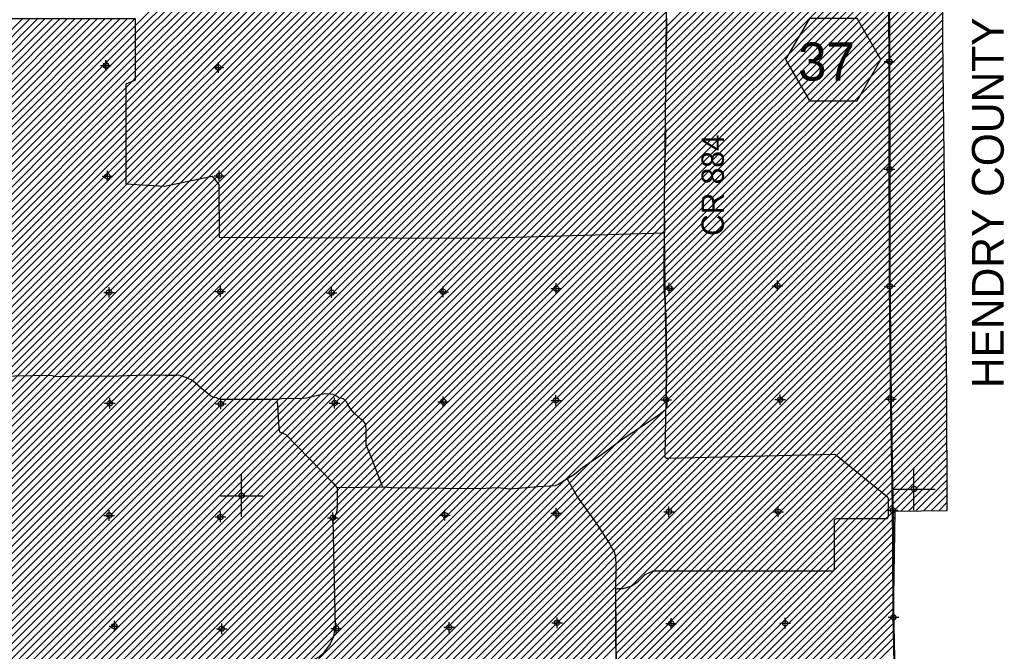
# Model space of a CAD drawing. Extents: x 136693 to 413893, y 707796 to 905796.
# Tile 66 of 70: x 273858 to 320334, y 817593 to 847415. Entities that reach past the tile are written whole.
import ezdxf
from ezdxf.enums import TextEntityAlignment as Align

# ---------------------------------------------------------------- set-up
doc = ezdxf.new("R2010")
doc.units = 0
doc.header["$LTSCALE"] = 2000
doc.header["$PDMODE"] = 34
doc.header["$PDSIZE"] = 250
doc.linetypes.add('PHANTOM', pattern=[0])
doc.layers.get('0').update_dxf_attribs({"linetype": 'CONTINUOUS'})
for name, color, linetype in [('1992WSHEDFILL', 8, 'CONTINUOUS'), ('COUNTY', 15, 'PHANTOM'), ('HEX', 2, 'CONTINUOUS'), ('IMPERIALFILL', 11, 'CONTINUOUS'), ('MAJROADS', 9, 'CONTINUOUS'), ('SEC', 2, 'CONTINUOUS'), ('TEXT', 7, 'CONTINUOUS'), ('WSHEDS', 3, 'CONTINUOUS')]:
    doc.layers.add(name, color=color, linetype=linetype)

# ---------------------------------------------------------------- blocks, each defined once
blk = doc.blocks.new('TICK')
at = {"color": 0}
for points in [[(500, 0), (500, 1000)], [(0, 500), (1000, 500)]]:
    blk.add_lwpolyline(points, dxfattribs=at)
blk.add_point((500, 500), dxfattribs=at)
blk = doc.blocks.new('*X')
at = {"color": 0}
for p, q in [((278866, 841370), (301382, 863886)), ((278866, 841016), (301736, 863886)), ((278866, 842430), (300320, 863885)), ((278866, 842077), (300674, 863885)), ((278866, 841723), (301028, 863885)), ((278866, 840662), (302086, 863882)), ((278866, 840309), (302431, 863874)), ((278866, 842784), (299954, 863871)), ((278866, 843137), (299584, 863855)), ((278866, 843491), (299220, 863844)), ((278866, 843844), (298855, 863833)), ((278866, 839955), (302735, 863824)), ((279316, 847123), (296054, 863860)), ((279316, 846769), (296399, 863852)), ((279316, 846416), (296744, 863844)), ((279316, 846062), (297090, 863836)), ((279316, 845708), (297435, 863828)), ((279316, 844648), (298490, 863822)), ((279316, 845355), (297780, 863819)), ((279316, 845001), (298126, 863811)), ((278928, 839663), (302774, 863509)), ((279260, 839642), (302806, 863188)), ((279592, 839620), (302838, 862867)), ((279923, 839598), (302843, 862518)), ((280255, 839577), (302843, 862165)), ((280587, 839555), (302843, 861811)), ((281001, 839615), (302843, 861458)), ((281448, 839709), (302843, 861104)), ((281896, 839803), (302843, 860751)), ((282344, 839898), (302840, 860394)), ((282792, 839992), (302828, 860028)), ((283046, 839893), (302815, 859662)), ((304361, 846359), (317476, 859473)), ((304364, 846715), (317268, 859619)), ((304367, 847071), (316913, 859617)), ((283203, 839696), (302779, 859272)), ((304359, 846002), (317473, 859117)), ((283260, 839400), (302572, 858712)), ((304356, 845646), (317471, 858761)), ((283263, 839049), (302487, 858273)), ((304348, 844932), (317467, 858050)), ((304352, 845289), (317469, 858406)), ((283267, 838699), (302487, 857920)), ((283270, 838349), (302487, 857566)), ((304344, 844574), (317464, 857694)), ((283273, 837998), (302487, 857212)), ((304340, 844216), (317462, 857338)), ((283276, 837648), (302495, 856866)), ((304332, 843501), (317458, 856627)), ((304336, 843859), (317460, 856982)), ((283279, 837298), (302509, 856527)), ((283485, 837150), (302524, 856189)), ((304328, 843144), (317455, 856271)), ((283837, 837148), (302527, 855838)), ((304325, 842786), (317453, 855915)), ((284189, 837146), (302572, 855529)), ((284541, 837145), (302666, 855270)), ((304317, 842071), (317449, 855203)), ((304321, 842429), (317451, 855559)), ((284893, 837143), (302861, 855111)), ((285245, 837142), (303201, 855098)), ((285597, 837140), (303555, 855098)), ((285949, 837139), (303909, 855098)), ((286301, 837137), (304157, 854993)), ((286653, 837135), (304288, 854770)), ((304313, 841714), (317446, 854848)), ((287005, 837134), (304290, 854419)), ((304309, 841356), (317444, 854492)), ((287357, 837132), (304293, 854068)), ((304301, 840641), (317440, 853780)), ((304305, 840999), (317442, 854136)), ((287709, 837131), (304295, 853717)), ((288061, 837129), (304299, 853367)), ((304297, 840284), (317437, 853424)), ((288413, 837128), (304304, 853018)), ((304293, 839926), (317435, 853069)), ((288765, 837126), (304309, 852670)), ((304289, 839569), (317433, 852713)), ((289117, 837124), (304314, 852321)), ((289469, 837123), (304319, 851973)), ((304281, 838853), (317429, 852001)), ((304285, 839211), (317431, 852357)), ((289821, 837121), (304324, 851625)), ((304282, 838502), (317426, 851645)), ((290173, 837120), (304329, 851276)), ((304286, 838152), (317424, 851290)), ((290525, 837118), (304334, 850928)), ((290877, 837117), (304339, 850579)), ((304290, 837802), (317422, 850934)), ((304293, 837452), (317420, 850579)), ((291229, 837115), (304344, 850231)), ((304297, 837102), (317421, 850226)), ((291581, 837114), (304349, 849882)), ((304301, 836752), (317422, 849873)), ((291933, 837112), (304354, 849534)), ((292285, 837110), (304359, 849185)), ((304305, 836402), (317422, 849520)), ((304308, 836053), (317423, 849167)), ((292637, 837109), (304364, 848837)), ((304312, 835703), (317424, 848814)), ((292989, 837107), (304369, 848488)), ((304316, 835353), (317424, 848462)), ((293341, 837106), (304375, 848140)), ((293693, 837104), (304372, 847783)), ((304319, 835003), (317425, 848109)), ((304323, 834653), (317426, 847756)), ((253430, 826894), (274001, 847464)), ((253610, 826720), (274354, 847464)), ((253790, 826546), (274708, 847464)), ((253969, 826372), (275062, 847464)), ((254149, 826199), (275415, 847464)), ((254329, 826025), (275769, 847464)), ((254509, 825851), (276122, 847464)), ((254688, 825677), (276476, 847464)), ((254868, 825503), (276829, 847464)), ((255048, 825329), (277183, 847464)), ((255227, 825156), (277536, 847464)), ((255407, 824982), (277890, 847464)), ((255587, 824808), (278243, 847464)), ((255767, 824634), (278597, 847464)), ((255946, 824460), (278951, 847464)), ((256126, 824286), (279304, 847464)), ((294045, 837103), (304369, 847427)), ((304327, 834303), (317426, 847403)), ((256306, 824113), (279316, 847123)), ((294397, 837101), (304367, 847071)), ((304330, 833953), (317427, 847050)), ((256485, 823939), (279316, 846769)), ((256665, 823765), (279316, 846416)), ((294749, 837099), (304364, 846715)), ((295100, 837098), (304361, 846359)), ((304335, 833604), (317428, 846697)), ((304344, 833260), (317430, 846346)), ((256845, 823591), (279316, 846062)), ((295452, 837096), (304359, 846002)), ((304353, 832915), (317434, 845996)), ((257025, 823417), (279316, 845708)), ((295811, 837102), (304356, 845646)), ((304362, 832571), (317438, 845646)), ((257204, 823243), (279316, 845355)), ((257384, 823069), (279316, 845001)), ((296176, 837112), (304352, 845289)), ((304372, 832227), (317442, 845297)), ((304377, 831878), (317446, 844947)), ((278866, 844198), (279168, 844499)), ((279168, 844499), (279316, 844648)), ((296540, 837123), (304348, 844932)), ((296904, 837134), (304344, 844574)), ((304381, 831529), (317450, 844598)), ((257564, 822896), (278866, 844198)), ((297268, 837144), (304340, 844216)), ((304385, 831180), (317454, 844248)), ((257743, 822722), (278866, 843844)), ((297633, 837155), (304336, 843859)), ((304384, 830472), (317462, 843549)), ((304388, 830829), (317458, 843899)), ((257923, 822548), (278866, 843491)), ((258103, 822374), (278866, 843137)), ((297997, 837166), (304332, 843501)), ((298361, 837176), (304328, 843144)), ((304381, 830115), (317466, 843199)), ((258283, 822200), (278866, 842784)), ((298725, 837187), (304325, 842786)), ((304377, 829757), (317469, 842850)), ((258456, 822020), (278866, 842430)), ((299090, 837198), (304321, 842429)), ((304365, 829038), (317477, 842151)), ((304373, 829399), (317473, 842500)), ((258622, 821832), (278866, 842077)), ((258788, 821645), (278866, 841723)), ((299454, 837208), (304317, 842071)), ((299818, 837219), (304313, 841714)), ((304358, 828678), (317481, 841801)), ((259013, 821516), (278866, 841370)), ((300182, 837230), (304309, 841356)), ((304351, 828317), (317485, 841451)), ((259249, 821398), (278866, 841016)), ((300546, 837241), (304305, 840999)), ((304343, 827956), (317489, 841102)), ((259485, 821281), (278866, 840662)), ((259721, 821163), (278866, 840309)), ((300911, 837251), (304301, 840641)), ((304329, 827234), (317497, 840403)), ((304336, 827595), (317493, 840752)), ((259957, 821046), (278866, 839955)), ((262317, 819871), (282344, 839898)), ((262553, 819753), (282792, 839992)), ((262789, 819635), (283046, 839893)), ((301275, 837262), (304297, 840284)), ((301639, 837273), (304293, 839926)), ((304321, 826873), (317501, 840053)), ((260193, 820928), (278928, 839663)), ((260429, 820811), (279260, 839642)), ((260665, 820693), (279592, 839620)), ((260901, 820576), (279923, 839598)), ((261137, 820458), (280255, 839577)), ((261373, 820341), (280587, 839555)), ((261609, 820223), (281001, 839615)), ((261845, 820106), (281448, 839709)), ((262081, 819988), (281896, 839803)), ((263025, 819518), (283203, 839696)), ((263261, 819400), (283260, 839400)), ((302003, 837283), (304289, 839569)), ((304500, 826699), (317505, 839704)), ((263497, 819283), (283263, 839049)), ((302368, 837294), (304285, 839211)), ((304863, 826708), (317509, 839354)), ((305225, 826717), (317513, 839004)), ((263733, 819165), (283267, 838699)), ((302732, 837305), (304281, 838853)), ((303096, 837315), (304282, 838502)), ((305588, 826726), (317517, 838655)), ((263969, 819048), (283270, 838349)), ((264205, 818930), (283273, 837998)), ((303460, 837326), (304286, 838152)), ((305951, 826735), (317521, 838305)), ((264441, 818813), (283276, 837648)), ((303825, 837337), (304290, 837802)), ((306313, 826744), (317525, 837956)), ((306676, 826753), (317529, 837606)), ((264677, 818695), (283279, 837298)), ((264913, 818578), (283485, 837150)), ((265149, 818460), (283837, 837148)), ((265385, 818343), (284189, 837146)), ((265621, 818225), (284541, 837145)), ((265857, 818108), (284893, 837143)), ((266093, 817990), (285245, 837142)), ((266329, 817872), (285597, 837140)), ((266565, 817755), (285949, 837139)), ((266801, 817637), (286301, 837137)), ((267037, 817519), (286653, 837135)), ((267270, 817399), (287005, 837134)), ((267503, 817279), (287357, 837132)), ((267736, 817158), (287709, 837131)), ((267970, 817038), (288061, 837129)), ((268203, 816918), (288413, 837128)), ((268439, 816800), (288765, 837126)), ((268676, 816684), (289117, 837124)), ((268913, 816568), (289469, 837123)), ((269151, 816451), (289821, 837121)), ((269388, 816335), (290173, 837120)), ((269626, 816219), (290525, 837118)), ((269863, 816103), (290877, 837117)), ((270100, 815987), (291229, 837115)), ((270338, 815871), (291581, 837114)), ((270575, 815755), (291933, 837112)), ((270813, 815638), (292285, 837110)), ((271050, 815522), (292637, 837109)), ((271288, 815406), (292989, 837107)), ((271525, 815290), (293341, 837106)), ((271762, 815174), (293693, 837104)), ((272000, 815058), (294045, 837103)), ((272237, 814942), (294397, 837101)), ((272475, 814825), (294749, 837099)), ((272712, 814709), (295100, 837098)), ((272949, 814593), (295452, 837096)), ((273187, 814477), (295811, 837102)), ((273424, 814361), (296176, 837112)), ((273662, 814245), (296540, 837123)), ((273899, 814129), (296904, 837134)), ((274136, 814013), (297268, 837144)), ((274374, 813896), (297633, 837155)), ((274611, 813780), (297997, 837166)), ((274849, 813664), (298361, 837176)), ((275086, 813548), (298725, 837187)), ((275324, 813432), (299090, 837198)), ((275561, 813316), (299454, 837208)), ((275798, 813200), (299818, 837219)), ((276036, 813083), (300182, 837230)), ((276273, 812967), (300546, 837241)), ((276511, 812851), (300911, 837251)), ((276748, 812735), (301275, 837262)), ((276985, 812619), (301639, 837273)), ((277223, 812503), (302003, 837283)), ((277460, 812387), (302368, 837294)), ((277698, 812270), (302732, 837305)), ((277935, 812154), (303096, 837315)), ((278173, 812038), (303460, 837326)), ((278410, 811922), (303825, 837337)), ((278647, 811806), (304189, 837347)), ((278885, 811690), (304297, 837102)), ((304189, 837347), (304293, 837452)), ((307038, 826762), (317533, 837257)), ((279122, 811574), (304301, 836752)), ((307401, 826771), (317537, 836907)), ((279360, 811457), (304305, 836402)), ((307763, 826780), (317541, 836557)), ((308126, 826789), (317545, 836208)), ((279597, 811341), (304308, 836053)), ((279834, 811225), (304312, 835703)), ((308488, 826798), (317549, 835858)), ((280072, 811109), (304316, 835353)), ((308851, 826807), (317553, 835509)), ((280309, 810993), (304319, 835003)), ((309213, 826816), (317557, 835159)), ((309576, 826825), (317561, 834809)), ((280547, 810877), (304323, 834653)), ((280784, 810761), (304327, 834303)), ((309938, 826834), (317565, 834460)), ((281021, 810644), (304330, 833953)), ((310301, 826843), (317569, 834110)), ((281259, 810528), (304335, 833604)), ((310664, 826852), (317573, 833761)), ((311026, 826861), (317577, 833411)), ((281496, 810412), (304344, 833260)), ((281734, 810296), (304353, 832915)), ((311389, 826870), (317581, 833062)), ((281971, 810180), (304362, 832571)), ((311751, 826878), (317585, 832712)), ((282209, 810064), (304372, 832227)), ((312114, 826887), (317589, 832362)), ((312415, 826835), (317593, 832013)), ((282446, 809948), (304377, 831878)), ((282683, 809831), (304381, 831529)), ((312610, 826677), (317597, 831663)), ((282921, 809715), (304385, 831180)), ((312805, 826518), (317601, 831314)), ((283158, 809599), (304388, 830829)), ((312999, 826359), (317605, 830964)), ((313194, 826200), (317609, 830615)), ((283396, 809483), (304384, 830472)), ((283568, 809302), (304381, 830115)), ((313389, 826041), (317613, 830265)), ((283569, 808949), (304377, 829757)), ((313584, 825883), (317616, 829915)), ((283570, 808597), (304373, 829399)), ((313778, 825724), (317618, 829563)), ((313973, 825565), (317619, 829211)), ((283571, 808244), (304365, 829038)), ((283572, 807891), (304358, 828678)), ((314168, 825406), (317621, 828859)), ((283573, 807539), (304351, 828317)), ((314363, 825247), (317622, 828507)), ((283574, 807186), (304343, 827956)), ((314557, 825088), (317624, 828155)), ((314752, 824930), (317626, 827803)), ((283574, 806833), (304336, 827595)), ((314864, 824688), (317627, 827451)), ((283575, 806481), (304329, 827234)), ((283576, 806128), (304321, 826873)), ((303786, 821388), (309213, 826816)), ((304139, 821388), (309576, 826825)), ((304493, 821388), (309938, 826834)), ((304846, 821388), (310301, 826843)), ((305200, 821388), (310664, 826852)), ((305553, 821388), (311026, 826861)), ((305907, 821388), (311389, 826870)), ((306261, 821388), (311751, 826878)), ((306614, 821388), (312114, 826887)), ((306968, 821388), (312415, 826835)), ((314865, 824335), (317629, 827099)), ((283577, 805775), (304500, 826699)), ((283578, 805423), (304863, 826708)), ((283579, 805070), (305225, 826717)), ((283580, 804718), (305588, 826726)), ((283581, 804365), (305951, 826735)), ((283582, 803660), (306676, 826753)), ((283582, 804012), (306313, 826744)), ((283583, 803307), (307038, 826762)), ((283584, 802954), (307401, 826771)), ((283766, 802782), (307763, 826780)), ((284120, 802783), (308126, 826789)), ((302248, 820557), (308488, 826798)), ((302718, 820674), (308851, 826807)), ((307321, 821388), (312610, 826677)), ((307675, 821388), (312805, 826518)), ((308028, 821388), (312999, 826359)), ((314865, 823982), (317630, 826747)), ((315447, 824211), (317632, 826395)), ((308382, 821388), (313194, 826200)), ((308735, 821388), (313389, 826041)), ((309089, 821388), (313584, 825883)), ((315805, 824215), (317633, 826043)), ((309443, 821388), (313778, 825724)), ((309796, 821388), (313973, 825565)), ((316163, 824219), (317635, 825691)), ((312624, 823862), (314168, 825406)), ((312978, 823862), (314363, 825247)), ((313331, 823862), (314557, 825088)), ((316521, 824223), (317636, 825339)), ((316878, 824228), (317638, 824987)), ((313685, 823862), (314752, 824930)), ((314038, 823862), (314864, 824688)), ((317236, 824232), (317639, 824635)), ((314392, 823862), (314865, 824335)), ((317594, 824236), (317641, 824283)), ((302066, 811183), (314745, 823862)), ((302069, 810833), (315183, 823947)), ((302072, 810482), (315177, 823587)), ((312316, 823554), (312624, 823862)), ((312316, 823200), (312978, 823862)), ((312316, 822847), (313331, 823862)), ((312316, 822493), (313685, 823862)), ((312316, 822140), (314038, 823862)), ((312316, 821786), (314392, 823862)), ((314745, 823862), (314865, 823982)), ((302074, 810130), (315171, 823227)), ((310150, 821388), (312316, 823554)), ((310503, 821388), (312316, 823200)), ((302075, 809778), (315165, 822867)), ((310857, 821388), (312316, 822847)), ((302077, 809426), (315159, 822508)), ((311210, 821388), (312316, 822493)), ((302079, 809074), (315152, 822148)), ((302080, 808722), (315146, 821788)), ((311564, 821388), (312316, 822140)), ((311917, 821388), (312316, 821786)), ((301998, 819600), (303786, 821388)), ((302001, 819250), (304139, 821388)), ((302004, 818899), (304493, 821388)), ((302007, 818548), (304846, 821388)), ((302009, 818197), (305200, 821388)), ((302012, 817847), (305553, 821388)), ((302015, 817496), (305907, 821388)), ((302018, 817145), (306261, 821388)), ((302021, 816795), (306614, 821388)), ((302024, 816444), (306968, 821388)), ((302027, 816093), (307321, 821388)), ((302029, 815743), (307675, 821388)), ((302032, 815392), (308028, 821388)), ((302035, 815041), (308382, 821388)), ((302038, 814690), (308735, 821388)), ((302041, 814340), (309089, 821388)), ((302044, 813989), (309443, 821388)), ((302047, 813638), (309796, 821388)), ((302049, 813288), (310150, 821388)), ((302052, 812937), (310503, 821388)), ((302055, 812586), (310857, 821388)), ((302058, 812235), (311210, 821388)), ((302061, 811885), (311564, 821388)), ((302064, 811534), (311917, 821388)), ((302082, 808371), (315140, 821428)), ((302084, 808019), (315134, 821069)), ((301992, 820302), (302248, 820557)), ((301995, 819951), (302718, 820674)), ((302086, 807667), (315128, 820709)), ((302087, 807315), (315121, 820349)), ((284475, 802784), (301992, 820302)), ((284829, 802785), (301995, 819951)), ((302089, 806963), (315115, 819989)), ((285183, 802786), (301998, 819600)), ((302091, 806611), (315109, 819630)), ((285538, 802787), (302001, 819250)), ((302092, 806259), (315103, 819270)), ((302094, 805908), (315106, 818920)), ((285892, 802787), (302004, 818899)), ((286247, 802788), (302007, 818548)), ((302096, 805556), (315112, 818572)), ((286601, 802789), (302009, 818197)), ((302097, 805204), (315118, 818224)), ((286956, 802790), (302012, 817847)), ((302099, 804852), (315124, 817877))]:
    blk.add_line(p, q, dxfattribs=at)

msp = doc.modelspace()

# ---------------------------------------------------------------- linework, layer by layer
at = {"layer": 'COUNTY', "color": 0, "const_width": 100}
msp.add_lwpolyline([(314814, 863285), (314844, 861312), (314838, 859025), (314798, 856034), (314832, 854720), (314858, 853404), (314909, 845443), (314914, 840357), (314926, 834835), (314981, 829498), (315070, 824253), (315101, 819200), (315207, 813930), (315236, 808550), (315283, 803247), (315347, 797993), (315435, 792714), (315683, 785859)], dxfattribs=at)
at = {"layer": 'HEX', "color": 0}
msp.add_lwpolyline([(311131, 847478), (310006, 845529), (311131, 843580), (313381, 843580), (314506, 845529), (313381, 847478)], close=True, dxfattribs=at)
at = {"layer": 'MAJROADS', "color": 0}
for points in [[(304375, 848140), (304390, 846841), (304355, 845559), (304319, 842953), (304335, 841680), (304299, 840197), (304280, 838756), (304277, 837315), (304268, 836041), (304267, 834784), (304334, 833636), (304358, 833477), (304373, 832169), (304389, 830879), (304372, 829689), (304404, 829488), (304402, 829228), (304392, 829102), (304324, 828986), (304038, 828762), (303213, 828198), (302303, 827601), (301317, 826871), (300416, 826258), (300045, 825934), (299692, 825736), (299271, 825471), (299136, 825404), (298323, 825352), (296973, 825245), (296421, 825307), (295574, 825272), (293932, 825284), (291419, 825311), (291000, 825348), (290474, 826692), (290219, 827339), (290216, 828110), (290192, 828202), (290176, 828328), (290076, 828480), (289968, 828556), (289668, 828818), (289494, 829029), (289411, 829147), (289345, 829231), (289304, 829349), (289146, 829509), (288961, 829544), (288811, 829637), (288661, 829722), (288519, 829740), (288301, 829750), (288108, 829718), (287856, 829661), (287395, 829547), (287084, 829516), (286330, 829530), (286045, 829482), (283816, 829482), (283355, 829485), (283222, 829511), (283146, 829554), (283004, 829580), (282871, 829648), (282429, 830020), (282046, 830349), (281946, 830417), (281779, 830477), (281704, 830528), (281487, 830605), (281361, 830631), (281252, 830623), (280716, 830619), (279786, 830634), (278118, 830571), (276719, 830582), (275646, 830556), (275454, 830583), (275337, 830609), (272764, 830561)], [(286045, 829482), (285991, 829377), (286032, 829267), (286091, 828111), (286115, 827960), (286415, 827823), (288636, 825553), (288843, 825317), (288840, 824839), (288836, 824403), (288809, 824144), (288724, 823960), (288631, 823852), (288681, 821589), (288752, 818740), (288656, 818246), (288511, 817954), (288342, 817704), (288181, 817512), (287995, 817329), (284156, 815278)], [(299692, 825736), (300194, 824871), (301073, 823641), (301710, 822647), (301801, 822462), (301925, 822285), (301974, 822067), (302004, 821631), (301987, 820475), (301984, 818950), (301999, 816503), (302023, 815146), (302037, 813796), (302072, 810545), (302062, 808165), (302103, 804713), (302108, 803079), (302132, 799694), (301967, 798857), (301869, 798446)], [(291000, 825348), (288843, 825317)]]:
    msp.add_lwpolyline(points, dxfattribs=at)
at = {"layer": 'SEC', "color": 0}
for p in [(277925, 845249), (277933, 845258), (283236, 845154), (314909, 845443), (283281, 840050), (314914, 840357), (277997, 840021), (278076, 834541), (283330, 834579), (288583, 834526), (293853, 834564), (299183, 834720), (304520, 834741), (309623, 834856), (314926, 834835), (293850, 829378), (299171, 829441), (304374, 829472), (309753, 829476), (314981, 829498), (278115, 829304), (283351, 829276), (288722, 829314), (315070, 824253), (278086, 824009), (283331, 823939), (288642, 823902), (293930, 824024), (299175, 824113), (304505, 824184), (309657, 824181), (315101, 819200), (278326, 818780), (288798, 818672), (294128, 818727), (299223, 818943), (304610, 818914), (309989, 818918), (283394, 818660)]:
    msp.add_point(p, dxfattribs=at)
at = {"layer": 'WSHEDS', "color": 0}
for points in [[(315544, 792781), (315101, 819200), (315188, 824207), (317641, 824237), (317616, 829939), (317428, 846491), (317420, 850662), (317476, 859619), (314832, 859609), (314844, 861312), (312244, 861312), (311919, 861547), (311604, 861782), (311209, 862005), (310797, 862160), (310259, 862315), (309530, 862418), (308743, 863287), (308107, 863745), (307752, 863865), (306814, 864151), (306018, 864277), (305205, 864386)], [(267207, 855634), (267320, 850309), (272616, 850464), (272616, 847464), (279316, 847464), (279316, 844564), (278866, 844367), (278866, 839667), (280686, 839549), (282941, 840024), (283258, 839628), (283281, 837150), (295603, 837096), (304297, 837350)]]:
    msp.add_lwpolyline(points, dxfattribs=at)
for points in [[(304375, 848139), (304355, 845559, -0.000924), (304355, 845559), (304280, 838757, 0.005424), (304280, 838755), (304295, 837350)], [(302072, 810545), (301991, 820456, -0.416596), (302091, 820557), (302314, 820557, 0.072993), (302343, 820561), (302712, 820672, 0.066885), (302736, 820683), (303031, 820867, 0.056761), (303049, 820882), (303384, 821216, -0.092052), (303414, 821237), (303734, 821379, -0.104939), (303775, 821388), (304228, 821388), (304861, 821388), (309926, 821388), (312216, 821388, 0.414214), (312316, 821488), (312316, 823762, -0.414214), (312416, 823862), (314765, 823862, 0.414802), (314865, 823962), (314864, 824791, 0.224827), (314827, 824868), (312373, 826870, 0.179125), (312307, 826892), (304422, 826697, -0.427458), (304320, 826799), (304374, 829471, 0.002437), (304374, 829472), (304389, 830878, 0.005629), (304389, 830880), (304373, 832169, 0.003699), (304373, 832170), (304334, 833635, -0.004068), (304334, 833637), (304295, 837350, -0.005424)]]:
    msp.add_lwpolyline(points, format="xyb", dxfattribs=at)

# ---------------------------------------------------------------- block references
at = {"color": 0, "xscale": 2, "yscale": 2, "zscale": 2}
for p in [(283331, 823939), (315070, 824253)]:
    msp.add_blockref('TICK', p, dxfattribs=at)
at = {"layer": '1992WSHEDFILL', "color": 0}
msp.add_blockref('*X', (0, 0), dxfattribs=at)
msp.add_blockref('*X', (0, 0), dxfattribs=at)
msp.add_blockref('*X', (0, 0), dxfattribs=at)
msp.add_blockref('*X', (0, 0), dxfattribs=at)
msp.add_blockref('*X', (0, 0), dxfattribs=at)
msp.add_blockref('*X', (0, 0), dxfattribs=at)
msp.add_blockref('*X', (0, 0), dxfattribs=at)
msp.add_blockref('*X', (0, 0), dxfattribs=at)
msp.add_blockref('*X', (0, 0), dxfattribs=at)
msp.add_blockref('*X', (0, 0), dxfattribs=at)
at = {"layer": 'IMPERIALFILL', "color": 0}
msp.add_blockref('*X', (0, 0), dxfattribs=at)

# ---------------------------------------------------------------- texts
at = {"layer": 'HEX', "color": 0}
msp.add_text('37', height=1800, dxfattribs=at).set_placement((311941, 844538), align=Align.CENTER)
at = {"layer": 'TEXT', "color": 0}
msp.add_text('HENDRY COUNTY', height=1500, rotation=90, dxfattribs=at).set_placement((320307, 838770), align=Align.CENTER)
msp.add_text('CR 884', height=1056, rotation=90, dxfattribs=at).set_placement((307097, 837208))

doc.saveas('drawing.dxf')
